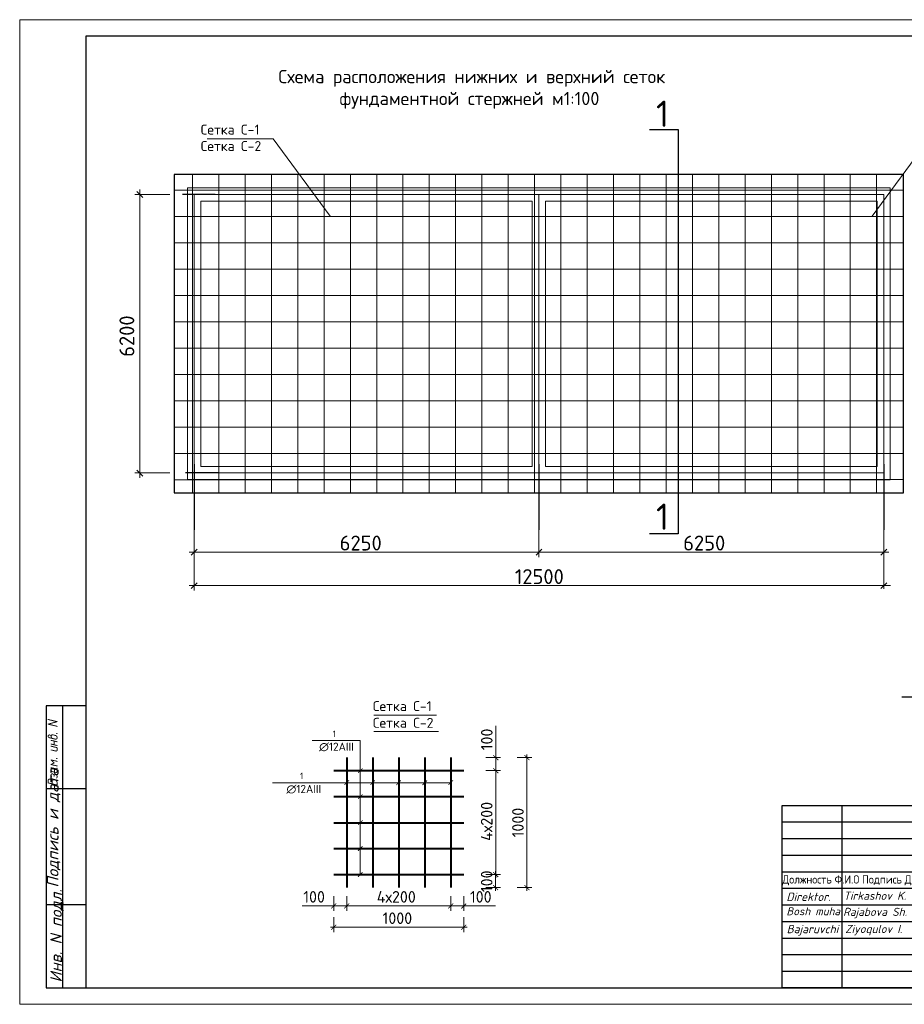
# Model space of a CAD drawing. Header units: millimetres. Extents: x -2765404 to 1548445, y -374876 to 1313256.
# Tile 32 of 77: x 15757 to 42439, y -186451 to -156754. Entities that reach past the tile are written whole.
import ezdxf

# ---------------------------------------------------------------- set-up
doc = ezdxf.new("R2010")
doc.units = ezdxf.units.MM
for name, color, linetype in [('PDF _0', 7, 'Continuous'), ('PDF _PDF _(039) Земля', 7, 'Continuous'), ('PDF _PDF _0', 7, 'Continuous'), ('PDF _PDF _2D - Общий_Ном._пера__1_Ном._пера__1_Ном._пера__7_Ном._пера__1', 7, 'Continuous'), ('PDF _PDF _AXES', 7, 'Continuous'), ('PDF _PDF _СТЕНЫ', 7, 'Continuous'), ('PDF _Текст', 7, 'Continuous'), ('PDF _Формат', 7, 'Continuous'), ('PDF _ЭМ', 7, 'Continuous')]:
    doc.layers.add(name, color=color, linetype=linetype)
doc.layers.add('PDF _PDF _2D-чертеж - Общий_Ном_пера__6', color=7, linetype='Continuous', true_color=0x20336c)
doc.styles.add('ISOCPEUR', font='isocpeui.ttf', dxfattribs={"height": 300})
doc.styles.add('PDF Cambria', font='Cambria.ttf')
doc.styles.add('PDF ISOCPEUR', font='isocpeur.ttf')
doc.styles.add('PDF ISOCPEUR Italic', font='isocpeui.ttf')
doc.styles.add('V@ler@Live', font='isocpeui.ttf')

msp = doc.modelspace()

# ---------------------------------------------------------------- hatches: boundary and pattern name
at = {"layer": 'PDF _ЭМ', "transparency": 33554559}
for points in [[(16610, -177988), (16831, -177928), (16610, -177874), (16607, -177871), (16604, -177871), (16601, -177868), (16601, -177862), (16601, -177862), (16601, -177856), (16601, -177853), (16604, -177850), (16607, -177850), (16610, -177847), (16616, -177847), (16619, -177847), (16619, -177847), (16888, -177913), (16894, -177916), (16897, -177916), (16897, -177919), (16900, -177925), (16900, -177925), (16900, -177931), (16897, -177934), (16894, -177937), (16891, -177937), (16888, -177940), (16670, -178000), (16888, -178054), (16894, -178054), (16897, -178057), (16897, -178060), (16900, -178063), (16900, -178066), (16900, -178069), (16897, -178075), (16894, -178075), (16891, -178078), (16888, -178081), (16885, -178081), (16879, -178078), (16879, -178078), (16610, -178015), (16607, -178012), (16604, -178009), (16601, -178006), (16601, -178003), (16601, -178000), (16601, -177997), (16601, -177994), (16604, -177991), (16607, -177988), (16610, -177988)], [(16810, -178530), (16810, -178614), (16888, -178631), (16894, -178631), (16897, -178634), (16897, -178637), (16900, -178640), (16900, -178643), (16900, -178649), (16897, -178652), (16894, -178652), (16891, -178655), (16888, -178658), (16885, -178658), (16879, -178658), (16879, -178658), (16700, -178614), (16697, -178614), (16694, -178611), (16691, -178608), (16691, -178605), (16691, -178602), (16691, -178596), (16694, -178593), (16694, -178593), (16697, -178590), (16703, -178587), (16706, -178587), (16709, -178587), (16709, -178587), (16780, -178605), (16780, -178521), (16700, -178503), (16697, -178500), (16694, -178497), (16691, -178494), (16691, -178491), (16691, -178488), (16691, -178485), (16691, -178482), (16694, -178479), (16697, -178476), (16700, -178476), (16706, -178476), (16709, -178476), (16709, -178476), (16888, -178518), (16894, -178521), (16897, -178524), (16897, -178527), (16900, -178530), (16900, -178533), (16900, -178536), (16897, -178539), (16894, -178542), (16891, -178545), (16888, -178545), (16885, -178545), (16879, -178545), (16879, -178545)], [(16879, -178296), (16867, -178290), (16861, -178290), (16858, -178287), (16855, -178284), (16855, -178281), (16855, -178278), (16855, -178275), (16855, -178269), (16858, -178269), (16861, -178266), (16864, -178266), (16870, -178263), (16873, -178266), (16873, -178266), (16888, -178269), (16894, -178269), (16897, -178272), (16897, -178275), (16900, -178278), (16900, -178281), (16900, -178287), (16897, -178290), (16897, -178293), (16894, -178293), (16888, -178296), (16885, -178296), (16879, -178296), (16879, -178296)], [(16700, -178679), (16697, -178679), (16694, -178676), (16691, -178673), (16691, -178670), (16691, -178667), (16691, -178661), (16691, -178658), (16694, -178655), (16697, -178655), (16700, -178652), (16706, -178652), (16709, -178652), (16709, -178652), (16885, -178697), (16888, -178697), (16894, -178700), (16894, -178703), (16897, -178706), (16900, -178709), (16900, -178712), (16900, -178715), (16900, -178784), (16900, -178787), (16900, -178793), (16897, -178796), (16897, -178799), (16894, -178802), (16891, -178805), (16891, -178811), (16885, -178814), (16885, -178814), (16882, -178817), (16879, -178820), (16876, -178820), (16870, -178823), (16867, -178823), (16861, -178826), (16858, -178826), (16852, -178826), (16852, -178826), (16846, -178826), (16843, -178826), (16840, -178826), (16700, -178790), (16697, -178790), (16694, -178787), (16691, -178784), (16691, -178781), (16691, -178778), (16691, -178775), (16691, -178772), (16694, -178769), (16697, -178766), (16700, -178766), (16706, -178766), (16709, -178766), (16709, -178766), (16840, -178796), (16843, -178799), (16849, -178799), (16849, -178799), (16855, -178799), (16858, -178796), (16861, -178796), (16864, -178793), (16867, -178790), (16867, -178787), (16870, -178784), (16870, -178778), (16870, -178775), (16870, -178721)], [(16751, -179104), (16804, -179161), (16807, -179164), (16810, -179167), (16810, -179170), (16810, -179173), (16807, -179179), (16804, -179179), (16801, -179182), (16742, -179215), (16888, -179248), (16894, -179251), (16897, -179254), (16897, -179257), (16900, -179260), (16900, -179263), (16900, -179266), (16897, -179269), (16894, -179272), (16891, -179275), (16888, -179275), (16885, -179275), (16879, -179275), (16879, -179275), (16700, -179233), (16697, -179230), (16694, -179227), (16691, -179224), (16691, -179221), (16691, -179218), (16691, -179215), (16691, -179212), (16694, -179209), (16697, -179206), (16771, -179167), (16694, -179090), (16691, -179084), (16691, -179081), (16691, -179081), (16691, -179075), (16691, -179072), (16694, -179069), (16697, -179069), (16700, -179066), (16706, -179066), (16709, -179066), (16709, -179066), (16888, -179110), (16894, -179110), (16897, -179113), (16897, -179116), (16900, -179119), (16900, -179122), (16900, -179125), (16897, -179128), (16894, -179131), (16891, -179134), (16888, -179137), (16885, -179137), (16879, -179134), (16879, -179134)], [(16879, -179051), (16867, -179048), (16861, -179045), (16858, -179045), (16855, -179042), (16855, -179036), (16855, -179036), (16855, -179030), (16855, -179027), (16858, -179024), (16861, -179024), (16864, -179021), (16870, -179021), (16873, -179021), (16873, -179021), (16888, -179024), (16894, -179027), (16897, -179030), (16897, -179033), (16900, -179036), (16900, -179039), (16900, -179042), (16897, -179045), (16897, -179048), (16894, -179051), (16888, -179051), (16885, -179051), (16879, -179051), (16879, -179051)], [(16882, -179634), (16879, -179637), (16876, -179640), (16870, -179640), (16870, -179640), (16864, -179640), (16861, -179640), (16858, -179637), (16855, -179634), (16855, -179631), (16855, -179628), (16855, -179625), (16858, -179622), (16858, -179616), (16861, -179613), (16864, -179607), (16864, -179604), (16867, -179601), (16867, -179595), (16870, -179592), (16870, -179589), (16870, -179586), (16870, -179586), (16870, -179572), (16870, -179569), (16870, -179566), (16867, -179560), (16867, -179557), (16864, -179554), (16864, -179551), (16861, -179548), (16858, -179545), (16855, -179542), (16849, -179542), (16846, -179539), (16843, -179539), (16840, -179536), (16834, -179536), (16831, -179536), (16828, -179536), (16825, -179536), (16822, -179536), (16816, -179539), (16816, -179542), (16813, -179545), (16810, -179548), (16810, -179551), (16810, -179554), (16810, -179557), (16810, -179569), (16810, -179572), (16807, -179577), (16804, -179577), (16801, -179580), (16798, -179580), (16795, -179583), (16789, -179580), (16786, -179580), (16783, -179577), (16780, -179574), (16780, -179572), (16780, -179569), (16780, -179551), (16780, -179548), (16780, -179542), (16777, -179539), (16777, -179536), (16774, -179533), (16771, -179530), (16771, -179527), (16768, -179524), (16766, -179521), (16760, -179521), (16757, -179518), (16751, -179515), (16751, -179515), (16745, -179515), (16742, -179515), (16739, -179515), (16736, -179515), (16733, -179515), (16727, -179518), (16727, -179518), (16724, -179521), (16721, -179524), (16721, -179530), (16721, -179533), (16721, -179536), (16721, -179551), (16721, -179554), (16721, -179557), (16721, -179560), (16724, -179566), (16724, -179569), (16727, -179574), (16727, -179574), (16730, -179580), (16733, -179586), (16733, -179589), (16736, -179592), (16736, -179592), (16733, -179595), (16733, -179598), (16730, -179601), (16727, -179604), (16721, -179604), (16721, -179604), (16715, -179604), (16712, -179604), (16709, -179601), (16706, -179598), (16703, -179595), (16703, -179589), (16700, -179586), (16697, -179583), (16697, -179580), (16694, -179574), (16694, -179572), (16694, -179569), (16691, -179563), (16691, -179560), (16691, -179557), (16691, -179551), (16691, -179548), (16691, -179542), (16691, -179542), (16691, -179530), (16691, -179524), (16691, -179521), (16691, -179518), (16694, -179512), (16694, -179509), (16697, -179506), (16700, -179503), (16703, -179500), (16703, -179500), (16706, -179497), (16712, -179494), (16715, -179491), (16718, -179491), (16724, -179488), (16727, -179488), (16733, -179488), (16736, -179485), (16739, -179485), (16742, -179488), (16748, -179488), (16751, -179488), (16754, -179488), (16760, -179491), (16766, -179494), (16768, -179494), (16771, -179497), (16777, -179500), (16780, -179500), (16783, -179503), (16786, -179506), (16789, -179509), (16792, -179512), (16792, -179515), (16795, -179518), (16795, -179521), (16798, -179518), (16801, -179515), (16804, -179512), (16810, -179512), (16813, -179509), (16816, -179509), (16822, -179509), (16825, -179509), (16831, -179509), (16834, -179509), (16840, -179509), (16846, -179512), (16849, -179512), (16855, -179515), (16858, -179515), (16864, -179518), (16867, -179518), (16870, -179521), (16873, -179524), (16876, -179527), (16879, -179527), (16882, -179530), (16885, -179533), (16888, -179536), (16891, -179539), (16891, -179542), (16894, -179545), (16894, -179551), (16897, -179554), (16897, -179557), (16897, -179563), (16900, -179566), (16900, -179572), (16900, -179574), (16900, -179580), (16900, -179580), (16900, -179592), (16900, -179595), (16900, -179601), (16897, -179604), (16897, -179607), (16897, -179610), (16894, -179613), (16894, -179619), (16891, -179622), (16888, -179625), (16885, -179631), (16882, -179634), (16882, -179634)]]:
    msp.add_hatch(color=256, dxfattribs=at).paths.add_polyline_path(points)
h = msp.add_hatch(color=256, dxfattribs=at)
h.paths.add_polyline_path([(16700, -178407), (16700, -178404), (16697, -178398), (16694, -178395), (16694, -178392), (16691, -178386), (16691, -178383), (16691, -178380), (16691, -178377), (16691, -178371), (16691, -178371), (16691, -178368), (16688, -178365), (16688, -178362), (16685, -178359), (16682, -178356), (16676, -178353), (16676, -178350), (16670, -178347), (16667, -178347), (16664, -178344), (16658, -178341), (16655, -178341), (16652, -178341), (16649, -178341), (16646, -178341), (16640, -178341), (16637, -178344), (16634, -178344), (16634, -178347), (16631, -178350), (16631, -178356), (16631, -178359), (16631, -178362), (16631, -178368), (16631, -178371), (16631, -178374), (16634, -178377), (16634, -178383), (16637, -178386), (16640, -178386), (16643, -178389), (16646, -178392), (16649, -178395), (16652, -178395), (16658, -178398), (16661, -178398)], flags=0)
h.paths.add_polyline_path([(16661, -178425), (16655, -178425), (16649, -178422), (16646, -178422), (16640, -178419), (16637, -178419), (16634, -178416), (16628, -178413), (16625, -178413), (16622, -178410), (16619, -178407), (16616, -178404), (16613, -178401), (16613, -178398), (16610, -178395), (16607, -178392), (16607, -178389), (16604, -178386), (16604, -178383), (16601, -178377), (16601, -178374), (16601, -178368), (16601, -178365), (16601, -178359), (16601, -178356), (16601, -178356), (16601, -178350), (16601, -178347), (16601, -178344), (16604, -178338), (16604, -178335), (16607, -178332), (16610, -178329), (16613, -178326), (16613, -178326), (16616, -178323), (16622, -178320), (16625, -178317), (16628, -178317), (16634, -178314), (16637, -178314), (16640, -178314), (16646, -178311), (16649, -178311), (16652, -178311), (16658, -178314), (16661, -178314), (16664, -178314), (16670, -178317), (16673, -178317), (16676, -178320), (16682, -178320), (16685, -178323), (16688, -178326), (16691, -178329), (16694, -178332), (16697, -178335), (16697, -178338), (16700, -178335), (16700, -178332), (16703, -178326), (16706, -178323), (16709, -178323), (16712, -178320), (16715, -178317), (16721, -178314), (16724, -178314), (16727, -178311), (16733, -178311), (16736, -178311), (16742, -178311), (16745, -178308), (16748, -178308), (16754, -178311), (16757, -178311), (16763, -178311), (16766, -178311), (16825, -178326), (16831, -178326), (16834, -178329), (16840, -178329), (16843, -178332), (16849, -178332), (16852, -178335), (16858, -178338), (16861, -178338), (16864, -178341), (16867, -178344), (16870, -178347), (16873, -178347), (16876, -178350), (16879, -178353), (16882, -178356), (16882, -178356), (16885, -178359), (16888, -178362), (16888, -178365), (16891, -178368), (16891, -178371), (16894, -178377), (16894, -178380), (16897, -178383), (16897, -178386), (16897, -178392), (16897, -178395), (16900, -178401), (16900, -178404), (16900, -178410), (16900, -178413), (16900, -178419), (16900, -178422), (16897, -178425), (16897, -178431), (16897, -178434), (16894, -178437), (16891, -178440), (16888, -178443), (16888, -178449), (16885, -178452), (16882, -178452), (16879, -178455), (16876, -178458), (16873, -178461), (16867, -178461), (16864, -178464), (16861, -178464), (16855, -178467), (16852, -178467), (16846, -178467), (16843, -178467), (16840, -178467), (16837, -178467), (16831, -178467), (16828, -178467), (16825, -178467)], flags=0)
h.paths.add_polyline_path([(16825, -178353), (16766, -178338), (16760, -178338), (16757, -178338), (16751, -178338), (16748, -178338), (16745, -178338), (16739, -178338), (16736, -178338), (16733, -178341), (16730, -178341), (16727, -178344), (16727, -178347), (16724, -178350), (16724, -178353), (16721, -178359), (16721, -178362), (16721, -178368), (16721, -178371), (16721, -178374), (16721, -178380), (16721, -178383), (16721, -178386), (16724, -178389), (16724, -178395), (16727, -178398), (16727, -178401), (16730, -178404), (16733, -178407), (16736, -178410), (16739, -178410), (16742, -178413), (16745, -178416), (16748, -178416), (16754, -178419), (16757, -178422), (16763, -178422), (16766, -178422), (16825, -178437), (16828, -178440), (16834, -178440), (16837, -178440), (16840, -178440), (16846, -178440), (16849, -178440), (16852, -178437), (16855, -178437), (16858, -178434), (16861, -178434), (16864, -178431), (16867, -178428), (16867, -178422), (16867, -178419), (16870, -178416), (16870, -178410), (16870, -178407), (16870, -178401), (16870, -178398), (16867, -178395), (16867, -178389), (16867, -178386), (16864, -178383), (16864, -178380), (16861, -178377), (16858, -178374), (16858, -178371), (16855, -178368), (16852, -178365), (16849, -178362), (16846, -178362), (16840, -178359), (16837, -178359), (16834, -178356), (16828, -178356), (16825, -178353)], flags=0)
h = msp.add_hatch(color=256, dxfattribs=at)
h.paths.add_polyline_path([(16870, -179422), (16870, -179395), (16870, -179392), (16867, -179386), (16867, -179383), (16864, -179380), (16864, -179377), (16861, -179374), (16858, -179368), (16855, -179365), (16849, -179365), (16846, -179362), (16843, -179359), (16840, -179359), (16721, -179329), (16721, -179386), (16721, -179392), (16721, -179395), (16721, -179398), (16724, -179401), (16724, -179404), (16727, -179407), (16730, -179410), (16733, -179413), (16736, -179416), (16739, -179419), (16742, -179419), (16748, -179422), (16751, -179422), (16840, -179443), (16843, -179443), (16849, -179446), (16849, -179446), (16855, -179443), (16858, -179443), (16861, -179443), (16864, -179440), (16867, -179437), (16867, -179434), (16870, -179431), (16870, -179425), (16870, -179422)], flags=0)
h.paths.add_polyline_path([(16900, -179431), (16900, -179434), (16900, -179437), (16897, -179443), (16897, -179446), (16894, -179449), (16891, -179452), (16891, -179455), (16888, -179458), (16885, -179461), (16882, -179464), (16879, -179464), (16876, -179467), (16870, -179470), (16867, -179470), (16864, -179473), (16858, -179473), (16855, -179473), (16852, -179473), (16846, -179473), (16843, -179473), (16840, -179470), (16751, -179449), (16745, -179449), (16739, -179446), (16736, -179446), (16730, -179443), (16727, -179443), (16724, -179440), (16718, -179437), (16715, -179434), (16712, -179434), (16709, -179431), (16706, -179428), (16703, -179425), (16703, -179425), (16703, -179422), (16700, -179419), (16697, -179416), (16697, -179413), (16694, -179410), (16694, -179404), (16691, -179401), (16691, -179398), (16691, -179392), (16691, -179389), (16691, -179383), (16691, -179380), (16691, -179308), (16691, -179305), (16694, -179302), (16694, -179299), (16697, -179299), (16703, -179299), (16706, -179299), (16855, -179335), (16858, -179335), (16858, -179335), (16864, -179335), (16867, -179332), (16867, -179332), (16870, -179326), (16870, -179326), (16870, -179320), (16870, -179317), (16873, -179314), (16876, -179314), (16882, -179314), (16885, -179314), (16888, -179317), (16894, -179317), (16894, -179320), (16897, -179323), (16900, -179326), (16900, -179329), (16900, -179332), (16900, -179338), (16900, -179341), (16897, -179344), (16897, -179350), (16894, -179353), (16891, -179356), (16888, -179356), (16885, -179359), (16882, -179359), (16885, -179362), (16888, -179365), (16891, -179368), (16891, -179371), (16894, -179374), (16897, -179377), (16897, -179380), (16897, -179386), (16900, -179389), (16900, -179395), (16900, -179398), (16900, -179401)], flags=0)
h = msp.add_hatch(color=256, dxfattribs=at)
h.paths.add_polyline_path([(16736, -179691), (16739, -179685), (16742, -179682), (16745, -179679), (16748, -179679), (16751, -179676), (16754, -179673), (16757, -179670), (16763, -179670), (16766, -179667), (16768, -179667), (16774, -179664), (16777, -179664), (16783, -179664), (16786, -179664), (16792, -179664), (16795, -179664), (16801, -179664), (16804, -179664), (16810, -179664), (16810, -179664), (16813, -179667), (16819, -179667), (16825, -179670), (16828, -179670), (16834, -179673), (16837, -179676), (16840, -179676), (16846, -179679), (16849, -179682), (16852, -179682), (16855, -179685), (16858, -179688), (16864, -179691), (16867, -179694), (16870, -179694), (16873, -179697), (16873, -179700), (16876, -179703), (16879, -179706), (16882, -179709), (16885, -179715), (16885, -179718), (16888, -179721), (16888, -179721), (16891, -179727), (16891, -179730), (16894, -179733), (16894, -179736), (16897, -179742), (16897, -179745), (16897, -179748), (16897, -179754), (16900, -179757), (16900, -179763), (16900, -179766), (16900, -179772), (16900, -179772), (16900, -179841), (16900, -179844), (16897, -179850), (16894, -179850), (16891, -179853), (16888, -179853), (16885, -179853), (16885, -179853), (16616, -179787), (16610, -179784), (16607, -179784), (16604, -179781), (16601, -179778), (16601, -179775), (16601, -179769), (16601, -179769), (16601, -179697), (16601, -179694), (16601, -179691), (16601, -179685), (16601, -179682), (16604, -179679), (16604, -179676), (16607, -179673), (16610, -179670), (16613, -179667), (16616, -179664), (16619, -179661), (16622, -179658), (16625, -179655), (16628, -179652), (16631, -179652), (16637, -179649), (16640, -179649), (16643, -179646), (16649, -179646), (16652, -179646), (16658, -179646), (16661, -179646), (16664, -179646), (16670, -179646), (16673, -179646), (16676, -179646), (16679, -179649), (16685, -179649), (16691, -179652), (16694, -179652), (16700, -179655), (16703, -179658), (16706, -179658), (16712, -179661), (16715, -179664), (16718, -179667), (16721, -179667), (16724, -179670), (16727, -179673), (16727, -179676), (16730, -179679), (16733, -179682), (16733, -179685), (16736, -179691)], flags=0)
h.paths.add_polyline_path([(16631, -179763), (16721, -179784), (16721, -179727), (16721, -179724), (16721, -179721), (16718, -179715), (16718, -179712), (16715, -179709), (16715, -179706), (16712, -179700), (16709, -179697), (16706, -179694), (16703, -179691), (16700, -179688), (16697, -179685), (16697, -179685), (16694, -179682), (16688, -179679), (16685, -179679), (16682, -179676), (16676, -179676), (16673, -179673), (16670, -179673), (16664, -179673), (16661, -179673), (16658, -179673), (16652, -179673), (16649, -179676), (16646, -179676), (16643, -179679), (16640, -179679), (16637, -179682), (16634, -179685), (16634, -179688), (16631, -179691), (16631, -179694), (16631, -179700), (16631, -179703), (16631, -179706)], flags=0)
h.paths.add_polyline_path([(16751, -179790), (16870, -179820), (16870, -179763), (16870, -179760), (16870, -179757), (16867, -179751), (16867, -179748), (16867, -179745), (16864, -179742), (16864, -179736), (16861, -179733), (16861, -179730), (16858, -179727), (16855, -179724), (16852, -179721), (16849, -179718), (16846, -179715), (16843, -179709), (16840, -179709), (16837, -179706), (16834, -179703), (16831, -179703), (16828, -179700), (16822, -179697), (16819, -179697), (16813, -179694), (16810, -179694), (16807, -179694), (16801, -179691), (16798, -179691), (16792, -179691), (16792, -179691), (16786, -179691), (16783, -179691), (16777, -179691), (16774, -179694), (16771, -179694), (16768, -179697), (16766, -179697), (16763, -179700), (16760, -179703), (16757, -179706), (16757, -179709), (16754, -179712), (16754, -179715), (16751, -179718), (16751, -179724), (16751, -179727), (16751, -179733), (16751, -179736)], flags=0)

# ---------------------------------------------------------------- linework, layer by layer
at = {"layer": 'PDF _0', "color": 5, "lineweight": 25}
msp.add_lwpolyline([(51459, -177691), (50947, -177183), (42361, -177183)], dxfattribs=at)
at = {"layer": 'PDF _0', "lineweight": 25}
msp.add_lwpolyline([(57255, -185951), (38757, -185951), (38757, -180452), (57255, -180452)], close=True, dxfattribs=at)
for points in [[(40556, -180452), (40556, -185951)], [(38757, -180952), (45256, -180952)], [(38757, -181452), (57255, -181452)], [(38757, -181951), (45256, -181951)], [(38757, -182451), (45256, -182451)], [(38757, -182951), (57255, -182951)], [(38757, -183451), (45256, -183451)], [(38757, -183951), (45256, -183951)], [(38757, -184451), (57255, -184451)], [(38757, -184951), (45256, -184951)], [(38757, -185451), (45256, -185451)]]:
    msp.add_lwpolyline(points, dxfattribs=at)
at = {"layer": 'PDF _PDF _(039) Земля', "lineweight": 30}
msp.add_lwpolyline([(42415, -161427), (20418, -161427), (20418, -171028), (42415, -171028)], close=True, dxfattribs=at)
at = {"layer": 'PDF _PDF _0', "lineweight": 0}
for points in [[(21409, -160343), (23399, -160343), (25124, -162681)], [(45181, -160343), (43193, -160343), (41466, -162681)], [(42415, -170626), (20819, -170626), (42017, -170632), (42017, -161825), (20819, -161825), (42017, -161825)]]:
    msp.add_lwpolyline(points, dxfattribs=at)
at = {"layer": 'PDF _PDF _0', "color": 1, "lineweight": 25}
msp.add_lwpolyline([(34754, -160068), (35623, -160068), (35623, -172264), (34754, -172264)], dxfattribs=at)
at = {"layer": 'PDF _PDF _0', "color": 219, "lineweight": 9, "true_color": 0x631f64}
for points in [[(20969, -171028), (20969, -161427)], [(21762, -171028), (21762, -161427)], [(22558, -171028), (22558, -161427)], [(23352, -171028), (23352, -161427)], [(24145, -171028), (24145, -161427)], [(24938, -171028), (24938, -161427)], [(25731, -171028), (25731, -161427)], [(26525, -171028), (26525, -161427)], [(27318, -171028), (27318, -161427)], [(28111, -171028), (28111, -161427)], [(28905, -171028), (28905, -161427)], [(29701, -171028), (29701, -161427)], [(30494, -171028), (30494, -161427)], [(31288, -171028), (31288, -161427)], [(32081, -171028), (32081, -161427)], [(32874, -171028), (32874, -161427)], [(33668, -171028), (33668, -161427)], [(34461, -171028), (34461, -161427)], [(35254, -171028), (35254, -161427)], [(36054, -171028), (36054, -161427)], [(36847, -171028), (36847, -161427)], [(37640, -171028), (37640, -161427)], [(38434, -171028), (38434, -161427)], [(39227, -171028), (39227, -161427)], [(40020, -171028), (40020, -161427)], [(40810, -171028), (40810, -161427)], [(41604, -171028), (41604, -161427)], [(20418, -161897), (42415, -161897)], [(20418, -162690), (42415, -162690)], [(20418, -163484), (42415, -163484)], [(20418, -164280), (42415, -164280)], [(20418, -165073), (42415, -165073)], [(20418, -165867), (42415, -165867)], [(20418, -166660), (42415, -166660)], [(20418, -167453), (42415, -167453)], [(20418, -168247), (42415, -168247)], [(20418, -169040), (42415, -169040)], [(20418, -169833), (42415, -169833)], [(20418, -170632), (42017, -170632)]]:
    msp.add_lwpolyline(points, dxfattribs=at)
at = {"layer": 'PDF _PDF _0', "lineweight": 0}
for points in [[(20819, -170626), (20819, -161825)], [(21220, -162226), (21220, -170228), (31219, -170228), (31219, -162226)], [(31617, -170228), (31617, -162226), (41619, -162226), (41619, -170228)]]:
    msp.add_lwpolyline(points, close=True, dxfattribs=at)
at = {"layer": 'PDF _PDF _0', "lineweight": 18}
for points in [[(19469, -162116), (19289, -161939)], [(19289, -170336), (19469, -170519)], [(21109, -172725), (20927, -172908)], [(31330, -172908), (31506, -172725), (31330, -172908)], [(41727, -172908), (41909, -172725), (41727, -172908)], [(21109, -173737), (20927, -173914)], [(41730, -173914), (41909, -173737)], [(29815, -179009), (30264, -179009)], [(30758, -179009), (31207, -179009)], [(30264, -179401), (29815, -179401), (30264, -179401)], [(29812, -182538), (30261, -182538)], [(29815, -182538), (30264, -182538)], [(29812, -182930), (30261, -182930)], [(30758, -182930), (31207, -182930)], [(25229, -183185), (25229, -183634)], [(25624, -183634), (25624, -183185), (25624, -183634)], [(28758, -183634), (28758, -183185), (28758, -183634)], [(29153, -183185), (29153, -183634)], [(25229, -183825), (25229, -184278)], [(29153, -183825), (29153, -184278)]]:
    msp.add_lwpolyline(points, dxfattribs=at)
at = {"layer": 'PDF _PDF _0', "lineweight": 25}
for points in [[(21651, -162026), (20663, -162026)], [(21016, -170162), (21016, -172144)], [(31419, -170162), (31419, -172144)], [(41819, -170162), (41819, -172144)], [(21744, -170426), (20762, -170426)]]:
    msp.add_lwpolyline(points, dxfattribs=at)
at = {"layer": 'PDF _PDF _0', "color": 1, "lineweight": 0}
msp.add_lwpolyline([(41819, -162026), (41819, -170426), (21016, -170426), (21016, -162026)], close=True, dxfattribs=at)
msp.add_lwpolyline([(31419, -170426), (31419, -162026)], dxfattribs=at)
at = {"layer": 'PDF _PDF _0', "lineweight": 5}
for points in [[(30114, -179503), (30114, -179009), (30114, -178054)], [(31057, -178913), (31057, -183032)], [(30114, -182640), (30114, -179302)], [(30111, -183032), (30111, -182436)], [(25723, -183484), (25229, -183484), (24274, -183484)], [(25522, -183484), (28857, -183484)], [(28659, -183484), (29153, -183484), (30108, -183484)], [(25130, -184125), (29249, -184125)]]:
    msp.add_lwpolyline(points, dxfattribs=at)
at = {"layer": 'PDF _PDF _0', "lineweight": 13}
for points in [[(26031, -182538), (26031, -178494), (24579, -178494)], [(28758, -179766), (23387, -179766)]]:
    msp.add_lwpolyline(points, dxfattribs=at)
at = {"layer": 'PDF _PDF _0', "transparency": 33554559}
for points in [[(30201, -179078), (30033, -178946), (30045, -178928)], [(30183, -179096), (30201, -179078), (30033, -178946)], [(31138, -179078), (30973, -178946), (30988, -178928)], [(31123, -179096), (31138, -179078), (30973, -178946)], [(30201, -179470), (30033, -179338), (30045, -179320)], [(30045, -179320), (30033, -179338), (30201, -179470)], [(30183, -179488), (30201, -179470), (30033, -179338)], [(30033, -179338), (30201, -179470), (30183, -179488)], [(30192, -182607), (30027, -182469), (30042, -182454)], [(30177, -182619), (30192, -182607), (30027, -182469)], [(30045, -182454), (30033, -182469), (30201, -182607)], [(30033, -182469), (30201, -182607), (30183, -182619)], [(30042, -182847), (30027, -182862), (30192, -182996)], [(30027, -182862), (30192, -182996), (30177, -183011)], [(30988, -182847), (30973, -182862), (31138, -182996)], [(30973, -182862), (31138, -182996), (31123, -183011)], [(25297, -183400), (25160, -183565), (25148, -183550)], [(25315, -183415), (25297, -183400), (25160, -183565)], [(25537, -183550), (25555, -183565), (25687, -183400)], [(25687, -183400), (25555, -183565), (25537, -183550)], [(25555, -183565), (25687, -183400), (25705, -183415)], [(25705, -183415), (25687, -183400), (25555, -183565)], [(28674, -183550), (28689, -183565), (28824, -183400)], [(28824, -183403), (28689, -183571), (28674, -183553)], [(28689, -183565), (28824, -183400), (28839, -183415)], [(28839, -183421), (28824, -183403), (28689, -183571)], [(29066, -183553), (29084, -183571), (29216, -183403)], [(29084, -183571), (29216, -183403), (29234, -183421)], [(25297, -184044), (25160, -184209), (25148, -184194)], [(25315, -184059), (25297, -184044), (25160, -184209)], [(29066, -184194), (29084, -184209), (29216, -184044)], [(29084, -184209), (29216, -184044), (29234, -184059)]]:
    msp.add_solid(points, dxfattribs=at)
at = {"layer": 'PDF _PDF _2D - Общий_Ном._пера__1_Ном._пера__1_Ном._пера__7_Ном._пера__1', "lineweight": 18}
for points in [[(20283, -162026), (19226, -162026)], [(19376, -170576), (19376, -161876)], [(20283, -170426), (19226, -170426)], [(21016, -170426), (21016, -173973)], [(41819, -170372), (41819, -173919)], [(21016, -170516), (21016, -172968)], [(31419, -172968), (31419, -170516), (31419, -172968)], [(41819, -172968), (41819, -170516), (41819, -172968)], [(20867, -172818), (31569, -172818)], [(31270, -172818), (41969, -172818)], [(20867, -173824), (42023, -173824)]]:
    msp.add_lwpolyline(points, dxfattribs=at)
at = {"layer": 'PDF _PDF _2D-чертеж - Общий_Ном_пера__6', "lineweight": 40}
for points in [[(25624, -179009), (25624, -182930)], [(26408, -179009), (26408, -182930)], [(27189, -179009), (27189, -182930)], [(27974, -179009), (27974, -182930)], [(28758, -179009), (28758, -182930)], [(25229, -179401), (29153, -179401)], [(25229, -180188), (29153, -180188)], [(25229, -180973), (29153, -180973)], [(25229, -181754), (29153, -181754)], [(25229, -182538), (29153, -182538)]]:
    msp.add_lwpolyline(points, dxfattribs=at)
at = {"layer": 'PDF _PDF _AXES', "lineweight": 13}
for points in [[(26441, -177730), (28330, -177730)], [(26441, -178227), (28390, -178227)]]:
    msp.add_lwpolyline(points, dxfattribs=at)
at = {"layer": 'PDF _PDF _СТЕНЫ', "transparency": 33554559}
for points in [[(25953, -179464), (26109, -179341), (26091, -179326)], [(25971, -179479), (25953, -179464), (26109, -179341)], [(25546, -179826), (25699, -179706), (25684, -179688)], [(25561, -179844), (25546, -179826), (25699, -179706)], [(26330, -179826), (26480, -179706), (26468, -179688)], [(26342, -179844), (26330, -179826), (26480, -179706)], [(27112, -179826), (27264, -179706), (27252, -179688)], [(27130, -179844), (27112, -179826), (27264, -179706)], [(27896, -179826), (28052, -179706), (28034, -179688)], [(27914, -179844), (27896, -179826), (28052, -179706)], [(28683, -179826), (28836, -179706), (28821, -179688)], [(28695, -179844), (28683, -179826), (28836, -179706)], [(25953, -180248), (26109, -180125), (26091, -180110)], [(25971, -180263), (25953, -180248), (26109, -180125)], [(25953, -181032), (26109, -180907), (26091, -180895)], [(25971, -181044), (25953, -181032), (26109, -180907)], [(25953, -181814), (26109, -181694), (26091, -181676)], [(25971, -181832), (25953, -181814), (26109, -181694)], [(25953, -182598), (26109, -182478), (26091, -182460)], [(25971, -182616), (25953, -182598), (26109, -182478)]]:
    msp.add_solid(points, dxfattribs=at)
at = {"layer": 'PDF _Формат', "lineweight": 30}
msp.add_lwpolyline([(38757, -185951), (38757, -180452), (57255, -180452)], dxfattribs=at)
at = {"layer": 'PDF _ЭМ', "lineweight": 20}
msp.add_lwpolyline([(57755, -156754), (57755, -186451), (15757, -186451), (15757, -156754), (57755, -156754), (57755, -186451), (15757, -186451), (15757, -156754)], dxfattribs=at)
at = {"layer": 'PDF _ЭМ', "lineweight": 30}
for points in [[(17756, -177452), (16556, -177452), (16556, -185951), (17756, -185951), (57255, -185951), (57255, -157254), (17756, -157254), (17756, -185951)], [(17056, -185951), (17056, -177452)], [(17756, -179952), (16556, -179952)], [(17756, -183451), (16556, -183451)]]:
    msp.add_lwpolyline(points, dxfattribs=at)

# ---------------------------------------------------------------- texts
at = {"ltscale": 100, "width": 1800, "attachment_point": 4, "style": 'V@ler@Live'}
for s, insert, char_height in [('Direktor.', (38883, -183209), 250), ('Bosh muha', (38883, -183645), 240), ('Bajaruvchi', (38890, -184219), 250)]:
    msp.add_mtext(s, dxfattribs=dict(at, insert=insert, char_height=char_height))
at = {"lineweight": 30, "char_height": 245, "width": 2482.93, "attachment_point": 5, "style": 'ISOCPEUR'}
for s, insert in [('{\\fISOCPEUR|b0|i1|c204|p34;Tirkashov K.}', (41551, -183176)), ('{\\fISOCPEUR|b0|i1|c204|p34;Rajabova Sh.}', (41557, -183699)), ('{\\fISOCPEUR|b0|i1|c204|p34;Ziyoqulov I.}', (41516, -184214))]:
    msp.add_mtext(s, dxfattribs=dict(at, insert=insert))
at = {"layer": 'PDF _Текст', "attachment_point": 7}
for s, insert, char_height, style in [('Схема расположения нижних и верхний сеток', (23561, -158778), 400.01, 'PDF ISOCPEUR'), ('фундаментной стержней м1:100', (25402, -159440), 400.01, 'PDF ISOCPEUR'), ('6250', (25408, -172764), 450, 'PDF ISOCPEUR'), ('6250', (35769, -172764), 450, 'PDF ISOCPEUR'), ('12500', (30692, -173776), 450, 'PDF ISOCPEUR'), ('Сетка С-1', (26411, -177608), 300, 'PDF ISOCPEUR'), ('Сетка С-2', (26411, -178111), 300, 'PDF ISOCPEUR'), ('1', (25199, -178389), 196, 'PDF ISOCPEUR'), ('∅12AIII', (24788, -178820), 245, 'PDF ISOCPEUR'), ('1', (24214, -179661), 196, 'PDF ISOCPEUR'), ('∅12AIII', (23804, -180095), 245, 'PDF ISOCPEUR'), ('Должность Ф.И.О Подпись Дата', (38760, -182861), 250, 'PDF Cambria'), ('100', (24309, -183385), 350, 'PDF ISOCPEUR'), ('4х200', (26528, -183385), 350, 'PDF ISOCPEUR'), ('100', (29336, -183385), 350, 'PDF ISOCPEUR'), ('1000', (26701, -184029), 350, 'PDF ISOCPEUR')]:
    msp.add_mtext(s, dxfattribs=dict(at, insert=insert, char_height=char_height, style=style))
at = {"layer": 'PDF _Текст', "color": 1, "char_height": 792, "attachment_point": 7, "style": 'PDF ISOCPEUR'}
for insert in [(34949, -159987), (34949, -172141)]:
    msp.add_mtext('1', dxfattribs=dict(at, insert=insert))
at = {"layer": 'PDF _Текст', "color": 5, "char_height": 300, "attachment_point": 7, "style": 'PDF ISOCPEUR'}
for s, insert in [('Сетка С-1', (21217, -160218)), ('Сетка С-2', (21217, -160715))]:
    msp.add_mtext(s, dxfattribs=dict(at, insert=insert))
at = {"layer": 'PDF _Текст', "attachment_point": 7, "rotation": 90}
for s, insert, char_height, style in [('6200', (19214, -166923), 450, 'PDF ISOCPEUR'), ('100', (30021, -178790), 350, 'PDF ISOCPEUR'), ('Подпись и дата', (16984, -182933), 350.01, 'PDF ISOCPEUR Italic'), ('1000', (30960, -181417), 350, 'PDF ISOCPEUR'), ('100    4х200', (30018, -183068), 350, 'PDF ISOCPEUR'), ('Инв. N подл.', (17085, -185795), 350.01, 'PDF ISOCPEUR Italic')]:
    msp.add_mtext(s, dxfattribs=dict(at, insert=insert, char_height=char_height, style=style))

doc.saveas('drawing.dxf')
